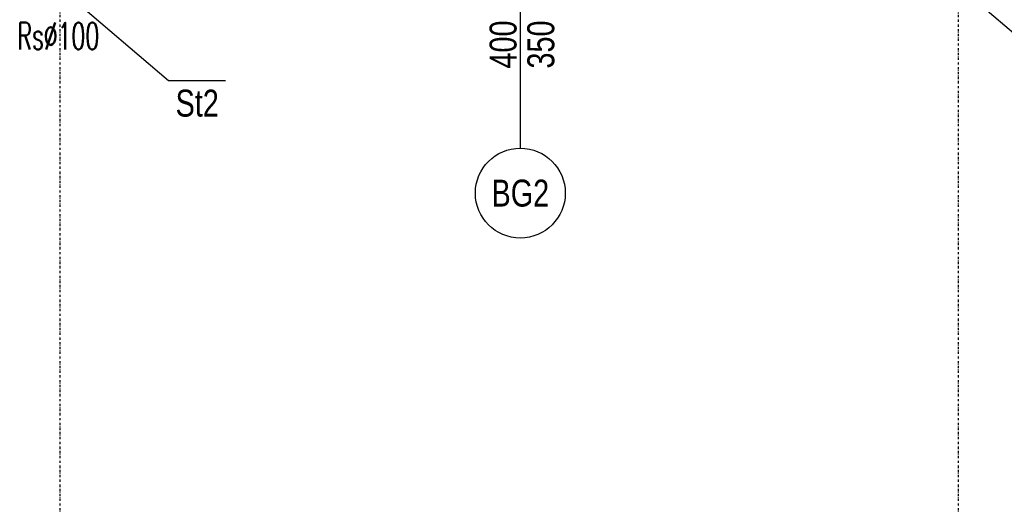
# Model space of a CAD drawing. Header units: centimetres. Extents: x 42630 to 130002, y 15 to 29179.
# Tile 5 of 165: x 49551 to 50098, y 4223 to 4497. Entities that reach past the tile are written whole.
import ezdxf
from ezdxf.enums import TextEntityAlignment as Align

# ---------------------------------------------------------------- set-up
doc = ezdxf.new("R2010")
doc.units = ezdxf.units.CM
doc.header["$LTSCALE"] = 0.01
doc.linetypes.add('Ciągłe', pattern=[0])
doc.linetypes.add('DASHDOT2', pattern=[12.7, 6.35, -3.175, 0, -3.175])
doc.layers.get('0').update_dxf_attribs({"color": 253})
for name, color, linetype in [('A-Grid', 253, 'DASHDOT2'), ('CKDACH_OPIS', 253, 'Continuous'), ('CKDRZWI_OPIS', 253, 'Continuous'), ('CKDRZWI_OS', 253, 'Continuous'), ('CKOTOCZKI', 253, 'Continuous'), ('CKOTOCZKI_OPIS', 253, 'Ciągłe'), ('OPIS_K_WYK', 253, 'Continuous')]:
    doc.layers.add(name, color=color, linetype=linetype)
doc.styles.add('RomanS', font='romans.shx', dxfattribs={"width": 0.8})
doc.styles.get("Standard").update_dxf_attribs({"font": 'ic-simplex.shx', "width": 0.8})
doc.dimstyles.new('CADKON cm', dxfattribs={"dimscale": 10, "dimtxt": 2.5, "dimasz": 2.5, "dimexe": 1.8, "dimexo": 5, "dimgap": 0.6, "dimtad": 1, "dimrnd": 0.1, "dimtxsty": 'Standard', "dimblk1": 'OBLIQUE', "dimblk2": 'OBLIQUE', "dimsah": 1, "dimcen": 2.5, "dimadec": 1, "dimazin": 2, "dimtfac": 1, "dimtix": 1, "dimtmove": 2, "dimatfit": 3, "dimldrblk": 'OPEN30', "dimfxl": 5, "dimfxlon": 1, "dimtfill": 1, "dimtolj": 1, "dimarcsym": 0})

# ---------------------------------------------------------------- blocks, each defined once
blk = doc.blocks.new('A$7E8814A102C37C')
at = {"layer": 'A-Grid', "ltscale": 20}
for points in [[(0, -130), (0, -1964.5)], [(500, -130), (500, -1964.5)]]:
    blk.add_lwpolyline(points, dxfattribs=at)
blk = doc.blocks.new('_OBLIQUE')
at = {"color": 0, "linetype": 'ByBlock'}
blk.add_line((-0.5, -0.5), (0.5, 0.5), dxfattribs=at)
blk = doc.blocks.new('CK_BUBBLE_1_0_0')
at = {"color": 0, "linetype": 'ByBlock', "lineweight": -2, "ltscale": 2}
blk.add_circle((0, 0), 1, dxfattribs=at)
at = {"color": 0, "linetype": 'ByBlock', "lineweight": -2, "ltscale": 2, "width": 0.8}
blk.add_attdef('NUM1', text='', height=15, rotation=90, dxfattribs=at).set_placement((6915.991, -4954.524), align=Align.MIDDLE_CENTER)

msp = doc.modelspace()

# ---------------------------------------------------------------- linework, layer by layer
at = {"layer": 'CKDRZWI_OS'}
msp.add_line((49829.127, 4568.941), (49829.127, 4425.811), dxfattribs=at)
at = {"layer": 'OPIS_K_WYK', "ltscale": 0.5}
msp.add_lwpolyline([(49633.359, 4463.54), (49664.991, 4463.54)], dxfattribs=at)

# ---------------------------------------------------------------- block references
at = {"layer": 'A-Grid', "lineweight": -3}
msp.add_blockref('A$7E8814A102C37C', (49572.82, 6187.604), dxfattribs=at)
at = {"layer": 'CKOTOCZKI', "ltscale": 2}
ref = msp.add_blockref('CK_BUBBLE_1_0_0', (49829.127, 4400.811), dxfattribs=dict(at, xscale=25, yscale=25, zscale=25, rotation=360))
ref.add_attrib('NUM1', 'BG2', dxfattribs={"layer": 'CKOTOCZKI_OPIS', "ltscale": 2, "height": 15, "width": 0.8}).set_placement((49829.127, 4400.811), align=Align.MIDDLE_CENTER)

# ---------------------------------------------------------------- texts
at = {"layer": 'CKDACH_OPIS', "linetype": 'Continuous', "lineweight": 9, "style": 'RomanS', "width": 0.6}
msp.add_text('Rs∅100', height=15, rotation=359.99823, dxfattribs=at).set_placement((49549.286, 4480.749))
at = {"layer": 'CKDRZWI_OPIS', "width": 0.8}
msp.add_text('400', height=15, rotation=90, dxfattribs=at).set_placement((49827.024, 4483.513), align=Align.CENTER)
msp.add_text('350', height=15, rotation=90, dxfattribs=at).set_placement((49833.024, 4483.513), align=Align.TOP_CENTER)
at = {"layer": 'OPIS_K_WYK', "linetype": 'Continuous', "width": 0.8}
msp.add_text('St2', height=15, dxfattribs=at).set_placement((49637.267, 4443.396))

# ---------------------------------------------------------------- leaders
at = {"layer": 'OPIS_K_WYK', "ltscale": 0.5}
for points in [[(49572.495, 4515.604), (49633.359, 4463.54)], [(50072.47, 4516.604), (50133.334, 4464.54)]]:
    msp.add_leader(points, dimstyle='CADKON cm', override={"dimscale": 5, "dimldrblk": 'DotSmall'}, dxfattribs=at)

doc.saveas('drawing.dxf')
